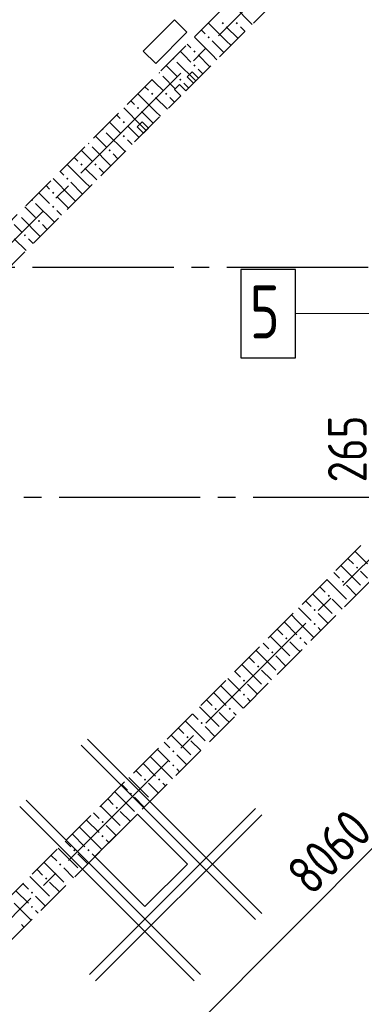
# Model space of a CAD drawing. Header units: millimetres. Extents: x 0 to 43617, y 0 to 59400.
# Tile 20 of 45: x 24251 to 26185, y 21662 to 27233. Entities that reach past the tile are written whole.
import ezdxf

# ---------------------------------------------------------------- set-up
doc = ezdxf.new("R2010")
doc.units = ezdxf.units.MM
doc.linetypes.add('______2', pattern=[270, 200, -70])
doc.linetypes.add('______5', pattern=[1100, 800, -100, 100, -100])
for name, color, linetype, lineweight in [('Standard', 7, 'Continuous', 25), ('Обрамление П-обр. равн.', 7, 'Continuous', 25), ('Обрамление проемов стержнями', 7, 'Continuous', 25), ('Оси', 40, '______5', 18), ('Позиционная метка номер позиции', 7, 'Continuous', 13)]:
    doc.layers.add(name, color=color, linetype=linetype, lineweight=lineweight)
doc.layers.add('ЖБ Перекрытие верхний уровень', color=7, linetype='Continuous', lineweight=25, true_color=0xe0e0ff)
doc.layers.add('ЖБ Стена верхний уровень', color=7, linetype='Continuous', lineweight=25, true_color=0x006e00)
doc.styles.add('GOST 2.304-81', font='txt')
doc.styles.add('ISOCPEUR', font='txt')

msp = doc.modelspace()

# ---------------------------------------------------------------- hatches: boundary and pattern name
at = {"layer": 'ЖБ Стена верхний уровень', "linetype": 'Continuous', "lineweight": 18, "transparency": 33554687}
for points in [[(25394.5, 27213.1), (25401, 27219.6), (25407.5, 27213.1), (25401, 27206.6)], [(25474.5, 27213.1), (25481, 27219.6), (25487.5, 27213.1), (25481, 27206.6)], [(25314.5, 27133.1), (25321, 27139.6), (25327.4, 27133.1), (25321, 27126.6)], [(25234.5, 27053.1), (25240.9, 27059.6), (25247.4, 27053.1), (25240.9, 27046.6)], [(25123.7, 27016.9), (25127.4, 27013.1), (25121, 27006.6), (25117.2, 27010.4)], [(25234.5, 26973.1), (25240.9, 26979.6), (25247.4, 26973.1), (25240.9, 26966.6)], [(25043.7, 26936.9), (25047.4, 26933.1), (25040.9, 26926.6), (25037.2, 26930.4)], [(25154.4, 26893.1), (25160.9, 26899.6), (25167.4, 26893.1), (25160.9, 26886.6)], [(24994.5, 26813.1), (25001, 26819.6), (25007.5, 26813.1), (25001, 26806.6)], [(25074.5, 26813.1), (25081, 26819.6), (25087.5, 26813.1), (25081, 26806.6)], [(24914.5, 26733.1), (24921, 26739.6), (24927.4, 26733.1), (24921, 26726.6)], [(24834.5, 26653.1), (24840.9, 26659.6), (24847.4, 26653.1), (24840.9, 26646.6)], [(24723.7, 26616.9), (24727.4, 26613.1), (24721, 26606.6), (24717.2, 26610.4)], [(24834.5, 26573.1), (24840.9, 26579.6), (24847.4, 26573.1), (24840.9, 26566.6)], [(24643.7, 26536.9), (24647.4, 26533.1), (24640.9, 26526.6), (24637.2, 26530.4)], [(24754.4, 26493.1), (24760.9, 26499.6), (24767.4, 26493.1), (24760.9, 26486.6)], [(24594.5, 26413.1), (24601, 26419.6), (24607.5, 26413.1), (24601, 26406.6)], [(24674.5, 26413.1), (24681, 26419.6), (24687.5, 26413.1), (24681, 26406.6)], [(24514.5, 26333.1), (24521, 26339.6), (24527.4, 26333.1), (24521, 26326.6)], [(24434.5, 26253.1), (24440.9, 26259.6), (24447.4, 26253.1), (24440.9, 26246.6)], [(24323.7, 26216.9), (24327.4, 26213.1), (24321, 26206.6), (24317.2, 26210.4)], [(24434.5, 26173.1), (24440.9, 26179.6), (24447.4, 26173.1), (24440.9, 26166.6)], [(24354.4, 26093.1), (24360.9, 26099.6), (24367.4, 26093.1), (24360.9, 26086.6)], [(24274.5, 26013.1), (24281, 26019.6), (24287.5, 26013.1), (24281, 26006.6)], [(26154.4, 24133.1), (26160.9, 24139.6), (26167.4, 24133.1), (26160.9, 24126.6)], [(26074.5, 24053.1), (26081, 24059.6), (26087.5, 24053.1), (26081, 24046.6)], [(25994.5, 23973.1), (26001, 23979.6), (26007.5, 23973.1), (26001, 23966.6)], [(25914.5, 23893.1), (25921, 23899.6), (25927.4, 23893.1), (25921, 23886.6)], [(25914.5, 23813.1), (25921, 23819.6), (25927.4, 23813.1), (25921, 23806.6)], [(25754.4, 23733.1), (25760.9, 23739.6), (25767.4, 23733.1), (25760.9, 23726.6)], [(25834.5, 23733.1), (25840.9, 23739.6), (25847.4, 23733.1), (25840.9, 23726.6)], [(25674.5, 23653.1), (25681, 23659.6), (25687.5, 23653.1), (25681, 23646.6)], [(25594.5, 23573.1), (25601, 23579.6), (25607.5, 23573.1), (25601, 23566.6)], [(25514.5, 23493.1), (25521, 23499.6), (25527.4, 23493.1), (25521, 23486.6)], [(25514.5, 23413.1), (25521, 23419.6), (25527.4, 23413.1), (25521, 23406.6)], [(25354.4, 23333.1), (25360.9, 23339.6), (25367.4, 23333.1), (25360.9, 23326.6)], [(25434.5, 23333.1), (25440.9, 23339.6), (25447.4, 23333.1), (25440.9, 23326.6)], [(25274.5, 23253.1), (25281, 23259.6), (25287.5, 23253.1), (25281, 23246.6)], [(25194.5, 23173.1), (25201, 23179.6), (25207.5, 23173.1), (25201, 23166.6)], [(25114.5, 23093.1), (25121, 23099.6), (25127.4, 23093.1), (25121, 23086.6)], [(25114.5, 23013.1), (25121, 23019.6), (25127.4, 23013.1), (25121, 23006.6)], [(24954.4, 22933.1), (24960.9, 22939.6), (24967.4, 22933.1), (24960.9, 22926.6)], [(25034.5, 22933.1), (25040.9, 22939.6), (25047.4, 22933.1), (25040.9, 22926.6)], [(24874.5, 22853.1), (24881, 22859.6), (24887.5, 22853.1), (24881, 22846.6)], [(24794.5, 22773.1), (24801, 22779.6), (24807.5, 22773.1), (24801, 22766.6)], [(24714.5, 22693.1), (24721, 22699.6), (24727.4, 22693.1), (24721, 22686.6)], [(24714.5, 22613.1), (24721, 22619.6), (24727.4, 22613.1), (24721, 22606.6)], [(24554.4, 22533.1), (24560.9, 22539.6), (24567.4, 22533.1), (24560.9, 22526.6)], [(24634.5, 22533.1), (24640.9, 22539.6), (24647.4, 22533.1), (24640.9, 22526.6)], [(24474.5, 22453.1), (24481, 22459.6), (24487.5, 22453.1), (24481, 22446.6)], [(24394.5, 22373.1), (24401, 22379.6), (24407.5, 22373.1), (24401, 22366.6)], [(24314.5, 22293.1), (24321, 22299.6), (24327.4, 22293.1), (24321, 22286.6)], [(24314.5, 22213.1), (24321, 22219.6), (24327.4, 22213.1), (24321, 22206.6)]]:
    msp.add_hatch(color=7, dxfattribs=at).paths.add_polyline_path(points, flags=16)

# ---------------------------------------------------------------- linework, layer by layer
at = {"layer": 'Standard', "color": 7, "linetype": 'Continuous', "lineweight": 13, "transparency": 33554687}
msp.add_line((23281.9, 19577), (28981.2, 25276.3), dxfattribs=at)
at = {"layer": 'ЖБ Перекрытие верхний уровень', "color": 7, "linetype": 'Continuous', "lineweight": 18, "transparency": 33554687}
for p, q in [((25127.6, 27232.3), (24950.8, 27055.5)), ((25198.3, 27161.6), (25127.6, 27232.3)), ((25021.5, 26984.8), (25198.3, 27161.6)), ((24950.8, 27055.5), (25021.5, 26984.8)), ((25227.5, 26936.9), (25199.3, 26908.6)), ((25199.3, 26908.6), (25234.6, 26873.3)), ((25262.9, 26901.6), (25227.5, 26936.9)), ((25234.6, 26873.3), (25262.9, 26901.6)), ((24944.7, 26654.1), (24916.4, 26625.8)), ((24980.1, 26618.7), (24944.7, 26654.1)), ((24916.4, 26625.8), (24951.8, 26590.5)), ((24951.8, 26590.5), (24980.1, 26618.7)), ((24917.9, 22738.2), (24677.5, 22497.8)), ((25200.8, 22455.4), (24917.9, 22738.2)), ((24677.5, 22497.8), (24960.3, 22215)), ((24960.3, 22215), (25200.8, 22455.4))]:
    msp.add_line(p, q, dxfattribs=at)
at = {"layer": 'ЖБ Стена верхний уровень', "color": 251, "linetype": '______2', "lineweight": 13, "true_color": 0x656565, "transparency": 33554687}
for p, q in [((27483.2, 29376.4), (23820.4, 25713.6)), ((25192.2, 26830.9), (26507.4, 28146.1)), ((25156.8, 26866.2), (25128.5, 26837.9)), ((25192.2, 26830.9), (25156.8, 26866.2)), ((23947.7, 25586.4), (25163.9, 26802.6)), ((25128.5, 26837.9), (25163.9, 26802.6)), ((28091.3, 26166.2), (23700.2, 21775.1)), ((22462.8, 20283.1), (28218.6, 26038.9))]:
    msp.add_line(p, q, dxfattribs=at)
at = {"layer": 'ЖБ Стена верхний уровень', "color": 9, "linetype": 'Continuous', "lineweight": 18, "true_color": 0xc7c7c7, "transparency": 33554687}
for p, q in [((25460.9, 27313.1), (25567.7, 27206.4)), ((25421, 27113.1), (25320.4, 27213.7)), ((25421, 27193.1), (25487.7, 27126.4)), ((25501, 27193.1), (25527.7, 27166.4)), ((25340.9, 27033.1), (25240.4, 27133.7)), ((25280.4, 27173.7), (25301, 27153.1)), ((25200.4, 27093.7), (25221, 27073.1)), ((25340.9, 27113.1), (25407.7, 27046.4)), ((25421, 27113.1), (25447.7, 27086.4)), ((25181, 27033.1), (25160.4, 27053.7)), ((25221, 26993.1), (25181, 27033.1)), ((25260.9, 27033.1), (25327.7, 26966.4)), ((25340.9, 27033.1), (25367.7, 27006.4)), ((25080.4, 26973.7), (25140.9, 26913.1)), ((25140.9, 26993.1), (25247.7, 26886.4)), ((25060.9, 26913.1), (25132.4, 26841.7)), ((25260.9, 26953.1), (25287.7, 26926.4)), ((24960.4, 26853.7), (24981, 26833.1)), ((25021, 26873.1), (25000.4, 26893.7)), ((25060.9, 26833.1), (25021, 26873.1)), ((25181, 26873.1), (25207.7, 26846.4)), ((25021, 26713.1), (24920.4, 26813.7)), ((24880.4, 26773.7), (24901, 26753.1)), ((25021, 26793.1), (25087.7, 26726.4)), ((25101, 26793.1), (25127.7, 26766.4)), ((24800.4, 26693.7), (24821, 26673.1)), ((24940.9, 26633.1), (24840.4, 26733.7)), ((24940.9, 26713.1), (25007.7, 26646.4)), ((25021, 26713.1), (25047.7, 26686.4)), ((24781, 26633.1), (24760.4, 26653.7)), ((24821, 26593.1), (24781, 26633.1)), ((24860.9, 26633.1), (24927.7, 26566.4)), ((24940.9, 26633.1), (24967.7, 26606.4)), ((24740.9, 26593.1), (24847.7, 26486.4)), ((24680.4, 26573.7), (24740.9, 26513.1)), ((24860.9, 26553.1), (24887.7, 26526.4)), ((24621, 26473.1), (24600.4, 26493.7)), ((24660.9, 26433.1), (24621, 26473.1)), ((24660.9, 26513.1), (24767.7, 26406.4)), ((24781, 26473.1), (24807.7, 26446.4)), ((24621, 26313.1), (24520.4, 26413.7)), ((24560.4, 26453.7), (24581, 26433.1)), ((24480.4, 26373.7), (24501, 26353.1)), ((24621, 26393.1), (24687.7, 26326.4)), ((24701, 26393.1), (24727.7, 26366.4)), ((24540.9, 26233.1), (24440.4, 26333.7)), ((24540.9, 26313.1), (24607.7, 26246.4)), ((24621, 26313.1), (24647.7, 26286.4)), ((24381, 26233.1), (24360.4, 26253.7)), ((24400.4, 26293.7), (24421, 26273.1)), ((24340.9, 26193.1), (24447.7, 26086.4)), ((24421, 26193.1), (24381, 26233.1)), ((24460.9, 26233.1), (24527.7, 26166.4)), ((24540.9, 26233.1), (24567.7, 26206.4)), ((24280.4, 26173.7), (24340.9, 26113.1)), ((24460.9, 26153.1), (24487.7, 26126.4)), ((24260.9, 26033.1), (24221, 26073.1)), ((24260.9, 26113.1), (24367.7, 26006.4)), ((24381, 26073.1), (24407.7, 26046.4)), ((24221, 25993.1), (24287.7, 25926.4)), ((24301, 25993.1), (24327.7, 25966.4)), ((26109.6, 24184.5), (26140.9, 24153.1)), ((26149.6, 24224.5), (26221, 24153.1)), ((26069.6, 24144.5), (26181, 24033.1)), ((26029.6, 24104.5), (26060.9, 24073.1)), ((26221, 24073.1), (26181, 24113.1)), ((25949.6, 24024.5), (25981, 23993.1)), ((25989.6, 24064.5), (26101, 23953.1)), ((26156.9, 23977.2), (26101, 24033.1)), ((25909.6, 23984.5), (26021, 23873.1)), ((25829.6, 23904.5), (25901, 23833.1)), ((25869.6, 23944.5), (25901, 23913.1)), ((26076.9, 23897.2), (26021, 23953.1)), ((25789.6, 23864.5), (25821, 23833.1)), ((25981, 23833.1), (25940.9, 23873.1)), ((25749.6, 23824.5), (25821, 23753.1)), ((25821, 23833.1), (25916.9, 23737.2)), ((25940.9, 23793.1), (25956.9, 23777.2)), ((25996.9, 23817.2), (25981, 23833.1)), ((25669.6, 23744.5), (25781, 23633.1)), ((25709.6, 23784.5), (25740.9, 23753.1)), ((25629.6, 23704.5), (25660.9, 23673.1)), ((25821, 23673.1), (25781, 23713.1)), ((25860.9, 23713.1), (25876.9, 23697.2)), ((25549.6, 23624.5), (25581, 23593.1)), ((25589.6, 23664.5), (25701, 23553.1)), ((25756.9, 23577.2), (25701, 23633.1)), ((25836.9, 23657.2), (25821, 23673.1)), ((25509.6, 23584.5), (25621, 23473.1)), ((25469.6, 23544.5), (25501, 23513.1)), ((25676.9, 23497.2), (25621, 23553.1)), ((25389.6, 23464.5), (25421, 23433.1)), ((25429.6, 23504.5), (25501, 23433.1)), ((25581, 23433.1), (25540.9, 23473.1)), ((25349.6, 23424.5), (25421, 23353.1)), ((25421, 23433.1), (25516.9, 23337.2)), ((25596.9, 23417.2), (25581, 23433.1)), ((25269.6, 23344.5), (25381, 23233.1)), ((25309.6, 23384.5), (25340.9, 23353.1)), ((25540.9, 23393.1), (25556.9, 23377.2)), ((25229.6, 23304.5), (25260.9, 23273.1)), ((25421, 23273.1), (25381, 23313.1)), ((25460.9, 23313.1), (25476.9, 23297.2)), ((25189.6, 23264.5), (25301, 23153.1)), ((25356.9, 23177.2), (25301, 23233.1)), ((25436.9, 23257.2), (25421, 23273.1)), ((25109.6, 23184.5), (25221, 23073.1)), ((25149.6, 23224.5), (25181, 23193.1)), ((25069.6, 23144.5), (25101, 23113.1)), ((25276.9, 23097.2), (25221, 23153.1)), ((24989.6, 23064.5), (25021, 23033.1)), ((25029.6, 23104.5), (25101, 23033.1)), ((25181, 23033.1), (25140.9, 23073.1)), ((24949.6, 23024.5), (25021, 22953.1)), ((25021, 23033.1), (25116.9, 22937.2)), ((25196.9, 23017.2), (25181, 23033.1)), ((24909.6, 22984.5), (24940.9, 22953.1)), ((25140.9, 22993.1), (25156.9, 22977.2)), ((24829.6, 22904.5), (24860.9, 22873.1)), ((24869.6, 22944.5), (24981, 22833.1)), ((25021, 22873.1), (24981, 22913.1)), ((25060.9, 22913.1), (25076.9, 22897.2)), ((24789.6, 22864.5), (24901, 22753.1)), ((25036.9, 22857.2), (25021, 22873.1)), ((24749.6, 22824.5), (24781, 22793.1)), ((24956.9, 22777.2), (24901, 22833.1)), ((24669.6, 22744.5), (24701, 22713.1)), ((24709.6, 22784.5), (24821, 22673.1)), ((24876.9, 22697.2), (24821, 22753.1)), ((24629.6, 22704.5), (24701, 22633.1)), ((24549.6, 22624.5), (24621, 22553.1)), ((24589.6, 22664.5), (24621, 22633.1)), ((24621, 22633.1), (24716.9, 22537.2)), ((24781, 22633.1), (24740.9, 22673.1)), ((24796.9, 22617.2), (24781, 22633.1)), ((24509.6, 22584.5), (24540.9, 22553.1)), ((24740.9, 22593.1), (24756.9, 22577.2)), ((24469.6, 22544.5), (24581, 22433.1)), ((24621, 22473.1), (24581, 22513.1)), ((24660.9, 22513.1), (24676.9, 22497.2)), ((24389.6, 22464.5), (24501, 22353.1)), ((24429.6, 22504.5), (24460.9, 22473.1)), ((24636.9, 22457.2), (24621, 22473.1)), ((24349.6, 22424.5), (24381, 22393.1)), ((24556.9, 22377.2), (24501, 22433.1)), ((24269.6, 22344.5), (24301, 22313.1)), ((24309.6, 22384.5), (24421, 22273.1)), ((24476.9, 22297.2), (24421, 22353.1)), ((24229.6, 22304.5), (24301, 22233.1)), ((24221, 22233.1), (24316.9, 22137.2)), ((24381, 22233.1), (24340.9, 22273.1)), ((24396.9, 22217.2), (24381, 22233.1)), ((24340.9, 22193.1), (24356.9, 22177.2)), ((24260.9, 22113.1), (24276.9, 22097.2))]:
    msp.add_line(p, q, dxfattribs=at)
at = {"layer": 'Обрамление П-обр. равн.', "color": 7, "linetype": 'Continuous', "lineweight": 25, "transparency": 33554687}
msp.add_lwpolyline([(25503.4, 25319.4), (25813.4, 25319.4), (25813.4, 25819.4), (25503.4, 25819.4), (25503.4, 25319.4)], dxfattribs=at)
at = {"layer": 'Обрамление проемов стержнями', "color": 7, "linetype": 'Continuous', "lineweight": 18, "transparency": 33554687}
for p, q in [((24599.7, 23127.1), (25586.1, 22140.7)), ((24599.7, 23127.1), (25586.1, 22140.7)), ((24635.1, 23162.5), (25621.5, 22176.1)), ((24635.1, 23162.5), (25621.5, 22176.1)), ((24288.6, 22816), (25275, 21829.6)), ((24288.6, 22816), (25275, 21829.6)), ((24253.2, 22780.6), (25239.6, 21794.2)), ((24253.2, 22780.6), (25239.6, 21794.2)), ((24645.7, 21829.6), (25586.1, 22770)), ((24645.7, 21829.6), (25586.1, 22770)), ((24681, 21794.2), (25621.5, 22734.7)), ((24681, 21794.2), (25621.5, 22734.7))]:
    msp.add_line(p, q, dxfattribs=at)
at = {"layer": 'Оси', "color": 8, "linetype": '______5', "lineweight": -3, "transparency": 33554687}
for p, q in [((12153.1, 13919.1), (30455.9, 32221.9)), ((14415.9, 12363.5), (32365.1, 30312.7)), ((29524, 25830), (4600, 25830)), ((34074, 24530), (4600, 24530)), ((34074, 24530), (4600, 24530))]:
    msp.add_line(p, q, dxfattribs=at)
at = {"layer": 'Позиционная метка номер позиции', "color": 7, "linetype": 'Continuous', "lineweight": 13, "transparency": 33554687}
msp.add_lwpolyline([(28843.7, 26099.7), (28313.4, 25569.4), (25813.4, 25569.4)], dxfattribs=at)

# ---------------------------------------------------------------- texts
at = {"layer": 'Standard', "color": 7, "linetype": 'Continuous', "lineweight": 25, "transparency": 33554687, "char_height": 220, "attachment_point": 7, "style": 'GOST 2.304-81'}
for s, insert, width, rotation in [('265', (26216.4, 24614.4), 516.396, 90), ('8060', (25902.7, 22268.5), 672.625, 45)]:
    msp.add_mtext(s, dxfattribs=dict(at, insert=insert, width=width, rotation=rotation))
at = {"layer": 'Обрамление П-обр. равн.', "color": 7, "linetype": 'Continuous', "lineweight": 13, "transparency": 33554687, "insert": (25553.4, 25429.4), "char_height": 300, "width": 326.407, "attachment_point": 7, "style": 'ISOCPEUR'}
msp.add_mtext('\\W0.78;5', dxfattribs=at)

doc.saveas('drawing.dxf')
